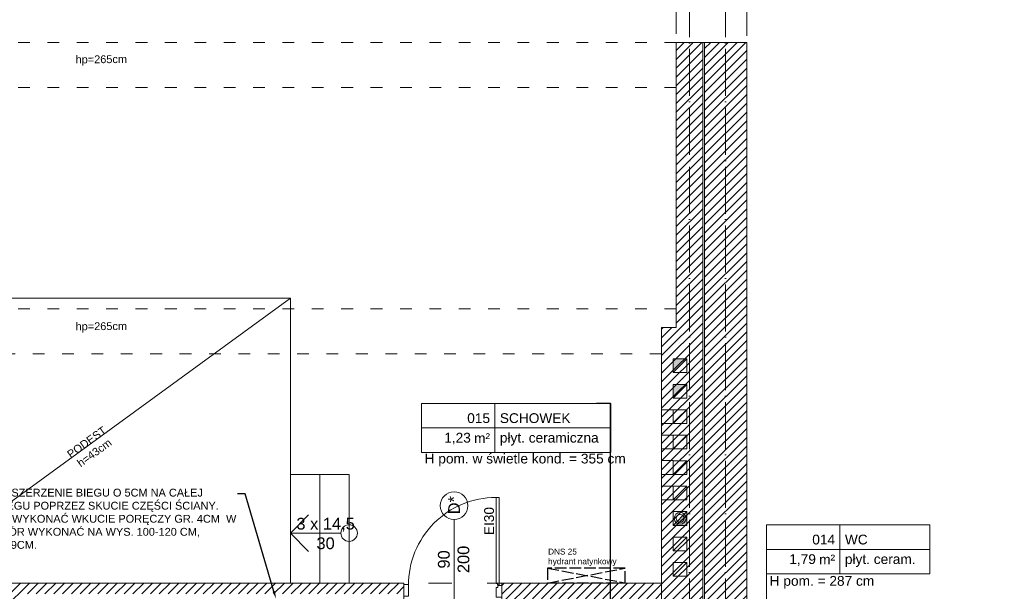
# Model space of a CAD drawing. Header units: millimetres. Extents: x 6506 to 43004, y 4581 to 25261.
# Tile 9 of 30: x 13459 to 14464, y 18456 to 19040. Entities that reach past the tile are written whole.
import ezdxf
from ezdxf import colors
from ezdxf.entities.mleader import LeaderData, LeaderLine
from ezdxf.enums import TextEntityAlignment as Align
from ezdxf.math import Vec2, Vec3

# ---------------------------------------------------------------- set-up
doc = ezdxf.new("R2010")
doc.units = ezdxf.units.MM
for name, pattern in [('ACAD_ISO02W100', [15, 12, -3]), ('ACAD_ISO03W100', [30, 12, -18]), ('ACAD_ISO04W100', [30, 24, -3, 0, -3]), ('DASHED', [19.05, 12.7, -6.35])]:
    doc.linetypes.add(name, pattern=pattern)
doc.layers.get('0').update_dxf_attribs({"color": 251, "lineweight": 5})
for name, color, linetype, lineweight in [('A_DZIAŁOWA_PROJEKTOWANE', 251, 'Continuous', 5), ('A_HATCH', 251, 'Continuous', 5), ('A_KONST_ISTNIEJĄCE', 251, 'Continuous', 5), ('A_OPISY', 251, 'Continuous', 5), ('A_OSIE KONSTRUKCYJNE', 251, 'ACAD_ISO04W100', 5), ('A_TEKST', 251, 'Continuous', 5), ('A_WIDOK', 251, 'Continuous', 5), ('A_WIDOK-NAD', 251, 'DASHED', 5), ('AA OPISY', 251, 'Continuous', 5)]:
    doc.layers.add(name, color=color, linetype=linetype, lineweight=lineweight)
doc.layers.add('A_NIEWIDOCZNE  POMOCNICZE', color=251, linetype='ACAD_ISO03W100', lineweight=5, plot=False)
doc.layers.add('A_PPOŻ', color=1, linetype='ACAD_ISO02W100', lineweight=30, true_color=0xff0000)
doc.styles.add('ARIAL', font='arial.ttf')
doc.styles.get("Standard").update_dxf_attribs({"font": 'arial.ttf'})
pattern_1 = [(45, (-1713.23, 355.087), (-4.490128, 4.490128), [])]

# ---------------------------------------------------------------- blocks, each defined once
blk = doc.blocks.new('*U22')
at = {"layer": 'AA OPISY'}
for q in [(-103.5, 18.8), (-136.6, 0), (-103.5, -18.8)]:
    blk.add_line((-85, 0), q, dxfattribs=at)
blk.add_circle((-145, 0), 8.43, dxfattribs=at)
blk = doc.blocks.new('*U35')
at = {"lineweight": 5}
for p, q in [((-75, -25), (-75, 25)), ((-75, 25), (0, 25)), ((0, 0), (0, 25)), ((0, 25), (118.2, 25)), ((118.2, 25), (118.2, -25)), ((-75, -25), (0, -25)), ((118.2, -25), (0, -25))]:
    blk.add_line(p, q, dxfattribs=at)
at = {"lineweight": 5, "ltscale": 18.5}
for p, q in [((0, 25), (0, -25)), ((-75, 0), (118.2, 0))]:
    blk.add_line(p, q, dxfattribs=at)
at = {"lineweight": 5, "ltscale": 18.5, "insert": (-5, -10.4), "char_height": 10, "attachment_point": 6, "style": 'ARIAL'}
blk.add_mtext('\\A1;m²', dxfattribs=at)
at = {"lineweight": 5, "style": 'ARIAL'}
blk.add_attdef('1NR', text='', height=10, dxfattribs=at).set_placement((-5, 5), align=Align.RIGHT)
blk.add_attdef('2POM', (5, 5), '', height=10, dxfattribs=at)
blk.add_attdef('4PL2', text='', height=10, dxfattribs=at).set_placement((-24.6, -5), align=Align.TOP_RIGHT)
blk.add_attdef('3POS', text='', height=10, dxfattribs=at).set_placement((5, -5), align=Align.TOP_LEFT)
blk = doc.blocks.new('_Dot')
at = {"color": 0, "linetype": 'ByBlock', "lineweight": -2}
blk.add_line((-0.5, 0), (-1, 0), dxfattribs=at)
at = {"color": 0, "linetype": 'ByBlock', "const_width": 0.5}
blk.add_lwpolyline([(-0.25, 0, 1), (0.25, 0, 1)], format="xyb", close=True, dxfattribs=at)
blk = doc.blocks.new('*U34')
at = {"lineweight": 5}
for p, q in [((-75, -25), (-75, 25)), ((-75, 25), (0, 25)), ((0, 0), (0, 25)), ((0, 25), (91.6, 25)), ((91.6, 25), (91.6, -25)), ((-75, -25), (0, -25)), ((91.6, -25), (0, -25))]:
    blk.add_line(p, q, dxfattribs=at)
at = {"lineweight": 5, "ltscale": 18.5}
for p, q in [((0, 25), (0, -25)), ((-75, 0), (91.6, 0))]:
    blk.add_line(p, q, dxfattribs=at)
at = {"lineweight": 5, "ltscale": 18.5, "insert": (-5, -10.4), "char_height": 10, "attachment_point": 6, "style": 'ARIAL'}
blk.add_mtext('\\A1;m²', dxfattribs=at)
at = {"lineweight": 5, "style": 'ARIAL'}
blk.add_attdef('1NR', text='', height=10, dxfattribs=at).set_placement((-5, 5), align=Align.RIGHT)
blk.add_attdef('2POM', (5, 5), '', height=10, dxfattribs=at)
blk.add_attdef('4PL2', text='', height=10, dxfattribs=at).set_placement((-24.6, -5), align=Align.TOP_RIGHT)
blk.add_attdef('3POS', text='', height=10, dxfattribs=at).set_placement((5, -5), align=Align.TOP_LEFT)
blk = doc.blocks.new('OSI')
at = {"layer": 'A_OSIE KONSTRUKCYJNE', "ltscale": 2}
for p, q in [((17182.5, 22227), (17182.5, 19966.9)), ((17219.5, 22227), (17219.5, 19966.9))]:
    blk.add_line(p, q, dxfattribs=at)
blk = doc.blocks.new('want')
at = {"layer": 'A_WIDOK'}
blk.add_line((30214.5, 14309.7), (30200.5, 14295.7), dxfattribs=at)
blk.add_lwpolyline([(30200.5, 14295.7), (30214.5, 14295.7), (30214.5, 14309.7), (30200.5, 14309.7)], close=True, dxfattribs=at)

msp = doc.modelspace()

# ---------------------------------------------------------------- hatches: boundary and pattern name
at = {"layer": 'A_HATCH'}
h = msp.add_hatch(dxfattribs=at)
h.set_pattern_fill('ANSI31', color=256, scale=2)
h.set_pattern_definition(pattern_1)
h.paths.add_polyline_path([(14201.3, 19300.7), (14129.3, 19300.7), (14129.3, 19244.7), (14201.3, 19244.7)])
h.paths.add_polyline_path([(14201.3, 19595.7), (14158.3, 19595.7), (14158.3, 19530.7), (14201.3, 19530.7)])
h.paths.add_polyline_path([(14158.3, 19595.7), (14129.3, 19595.7), (14129.3, 19530.7), (14158.3, 19530.7)])
h.paths.add_polyline_path([(14229.3, 19638.7), (14158.3, 19638.7), (14158.3, 19643.7), (13983.3, 19643.7), (13983.3, 19635.7), (13983.3, 19600.7), (14115.3, 19600.7), (14115.3, 19595.7), (14229.3, 19595.7)])
h.paths.add_polyline_path([(14510.3, 19638.7), (14466.3, 19638.7), (14466.3, 19630.7), (14466.3, 19595.7), (14510.3, 19595.7)])
h.paths.add_polyline_path([(13757.3, 19643.7), (13706.3, 19643.7), (13706.3, 19635.7), (13706.3, 19600.7), (13757.3, 19600.7)])
h.paths.add_polyline_path([(13480.3, 19643.7), (13293.3, 19643.7), (13293.3, 19527.7), (13301.3, 19527.7), (13336.3, 19527.7), (13336.3, 19600.7), (13480.3, 19600.7)])
h.paths.add_polyline_path([(13336.3, 19307.7), (13293.3, 19307.7), (13293.3, 19251.7), (13301.3, 19251.7), (13336.3, 19251.7)])
h.paths.add_polyline_path([(13336.3, 19019.7), (13293.3, 19019.7), (13293.3, 18419.7), (13336.3, 18419.7)])
h.paths.add_polyline_path([(13812.3, 18204.7), (13336.3, 18204.7), (13336.3, 18223.7), (13293.3, 18223.7), (13293.3, 18161.7), (13812.3, 18161.7), (13812.3, 18173.6)])
h.paths.add_polyline_path([(14014.3, 18204.7), (13990.3, 18204.7), (13971.3, 18204.7), (13942.3, 18204.7), (13942.3, 18161.7), (14014.3, 18161.7)])
h.paths.add_polyline_path([(14201.3, 18471.2), (14178.8, 18471.2), (14201.3, 18471.2), (14201.3, 19016.7), (14158.3, 19016.7), (14158.3, 18320.7), (14803.3, 18320.7), (14803.3, 18363.7), (14201.3, 18363.7)])
h.paths.add_polyline_path([(14114.3, 18402.7), (14136.8, 18402.7), (14114.3, 18402.7), (14114.3, 18356.7), (13971.3, 18356.7), (13971.3, 18313.7), (14156.3, 18313.7), (14156.3, 19016.7), (14129.3, 19016.7), (14129.3, 18725.7), (14114.3, 18725.7)])
h = msp.add_hatch(dxfattribs=at)
h.set_pattern_fill('ANSI31', color=256, scale=2)
h.set_pattern_definition(pattern_1)
h.paths.add_polyline_path([(14172.3, 18195.7), (14138.3, 18195.7), (14138.3, 18161.7), (14172.3, 18161.7)])
h.paths.add_polyline_path([(14114.3, 18464.7), (13951.3, 18464.7), (13951.3, 18438.7), (13971.2, 18438.7), (13981.3, 18438.7), (13981.3, 18448.7), (14114.3, 18448.7)])
h.paths.add_polyline_path([(13459.3, 18438.7), (13459.3, 18453.7), (13851.3, 18453.7), (13851.3, 18438.7), (13851.3, 18464.7), (13336.3, 18464.7), (13336.3, 18438.7)])
at = {"layer": 'A_NIEWIDOCZNE  POMOCNICZE', "ltscale": 2}
h = msp.add_hatch(color=256, dxfattribs=at)
h.dxf.hatch_style = 1
h.paths.add_polyline_path([(14140.3, 18693.7), (14126.3, 18693.7), (14126.3, 18679.7)])
h = msp.add_hatch(color=256, dxfattribs=at)
h.dxf.hatch_style = 1
h.paths.add_polyline_path([(14140.3, 18667.7), (14126.3, 18667.7), (14126.3, 18653.7)])
h = msp.add_hatch(color=256, dxfattribs=at)
h.dxf.hatch_style = 1
h.paths.add_polyline_path([(14140.3, 18537.7), (14140.3, 18523.7), (14126.3, 18523.7)])

# ---------------------------------------------------------------- linework, layer by layer
for p, q in [((13946.9, 18464.2), (13945.3, 18464.2)), ((13945.3, 18460.1), (13947.3, 18460.1)), ((13946.9, 18462.7), (13946.9, 18464.2)), ((13947.3, 18460.1), (13947.3, 18462.1))]:
    msp.add_line(p, q)
for points in [[(13948.4, 18462.7), (13948.4, 18552.1), (13945.3, 18552.1), (13945.3, 18464.2)], [(13851.3, 18451.2), (13851.3, 18463.1), (13855.9, 18463.1), (13855.9, 18451.2), (13851.3, 18451.2)], [(13947.3, 18462.1), (13951.3, 18462.1), (13951.3, 18450.2), (13945.3, 18450.2)], [(13945.3, 18460.1), (13945.3, 18450.2)], [(13946.9, 18462.7), (13948.4, 18462.7)]]:
    msp.add_lwpolyline(points)
msp.add_arc((13945.3, 18462.7), 89.4, 89.9989, 180.3548)
at = {"layer": 'A_KONST_ISTNIEJĄCE', "ltscale": 2}
for p, q in [((14129.3, 19016.7), (14201.3, 19016.7)), ((14129.3, 19016.7), (14129.3, 18725.7)), ((14156.3, 19016.7), (14156.3, 18313.7)), ((14158.3, 19016.7), (14158.3, 18320.7)), ((14201.3, 19016.7), (14201.3, 18363.7)), ((14114.3, 18356.7), (14114.3, 18725.7)), ((14114.3, 18725.7), (14129.3, 18725.7)), ((13851.3, 18464.7), (13336.3, 18464.7)), ((13851.3, 18443.7), (13851.3, 18464.7)), ((14114.3, 18464.7), (13951.3, 18464.7)), ((13951.3, 18438.7), (13951.3, 18464.7))]:
    msp.add_line(p, q, dxfattribs=at)
at = {"layer": 'A_KONST_ISTNIEJĄCE', "transparency": 33554687}
for radius in [6, 4]:
    msp.add_circle((14133.3, 18530.7), radius, dxfattribs=at)
at = {"layer": 'A_NIEWIDOCZNE  POMOCNICZE', "ltscale": 2}
msp.add_lwpolyline([(14114.3, 18464.7), (14114.3, 18725.7), (14129.3, 18725.7), (14129.3, 19595.7), (14115.3, 19595.7), (14115.3, 19600.7), (13336.3, 19600.7), (13336.3, 18464.7), (14114.3, 18464.7)], dxfattribs=at)
msp.add_lwpolyline([(14201.3, 19595.7), (14775.3, 19595.7), (14775.3, 18363.7), (14201.3, 18363.7)], close=True, dxfattribs=at)
at = {"layer": 'A_OPISY', "transparency": 33554559}
for p, q in [((13336.3, 18464.7), (13735.3, 18755.7)), ((13902.5, 18438.9), (13902.5, 18529.6))]:
    msp.add_line(p, q, dxfattribs=at)
at = {"layer": 'A_OPISY'}
msp.add_line((14221.5, 18292.3), (14221.5, 18500.8), dxfattribs=at)
at = {"layer": 'A_OPISY', "transparency": 33554559}
msp.add_circle((13902.5, 18543.7), 14.1, dxfattribs=at)
at = {"layer": 'A_PPOŻ', "transparency": 33554687}
for p, q in [((13997.8, 18464.7), (14077.3, 18479.9)), ((13997.8, 18479.9), (14077.3, 18464.9))]:
    msp.add_line(p, q, dxfattribs=at)
msp.add_lwpolyline([(13997.8, 18464.9), (14077.3, 18464.9), (14077.3, 18479.9), (13997.8, 18479.9)], close=True, dxfattribs=at)
at = {"layer": 'A_WIDOK', "transparency": 33554559}
for p, q in [((14126.3, 18641.7), (14114.3, 18641.7)), ((14126.3, 18627.7), (14114.3, 18627.7)), ((14126.3, 18615.7), (14114.3, 18615.7)), ((14126.3, 18601.7), (14114.3, 18601.7)), ((14126.3, 18589.7), (14114.3, 18589.7)), ((14126.3, 18575.7), (14114.3, 18575.7)), ((14126.3, 18563.7), (14114.3, 18563.7)), ((14126.3, 18549.7), (14114.3, 18549.7))]:
    msp.add_line(p, q, dxfattribs=at)
at = {"layer": 'A_WIDOK', "ltscale": 2}
for p, q in [((13765.3, 18575.7), (13735.3, 18575.7)), ((13765.3, 18464.7), (13765.3, 18575.7)), ((13795.3, 18575.7), (13765.3, 18575.7)), ((13795.3, 18464.7), (13795.3, 18575.7)), ((13735.3, 18464.7), (13765.3, 18464.7))]:
    msp.add_line(p, q, dxfattribs=at)
msp.add_lwpolyline([(13336.3, 18755.7), (13735.3, 18755.7), (13735.3, 18464.7)], dxfattribs=at)
at = {"layer": 'A_WIDOK-NAD', "ltscale": 2}
for p, q in [((14129.3, 19244.7), (14129.3, 19016.7)), ((14201.3, 19244.7), (14201.3, 19016.7))]:
    msp.add_line(p, q, dxfattribs=at)
at = {"layer": 'A_WIDOK-NAD', "linetype": 'ACAD_ISO03W100'}
for p, q in [((14129.3, 19016.7), (13336.3, 19016.7)), ((14129.3, 18970.7), (13336.3, 18970.7)), ((14129.3, 18744.7), (13336.3, 18744.7)), ((14114.3, 18698.7), (13336.3, 18698.7))]:
    msp.add_line(p, q, dxfattribs=at)

# ---------------------------------------------------------------- block references
at = {"layer": 'A_KONST_ISTNIEJĄCE', "transparency": 33554687, "rotation": 180}
for p in [(44340.7, 32989.3), (44340.7, 32989.3), (44340.7, 32963.3), (44340.7, 32963.3), (44340.7, 32937.3), (44340.7, 32911.3), (44340.7, 32885.3), (44340.7, 32859.3), (44340.7, 32833.3), (44340.7, 32833.3), (44340.7, 32807.3), (44340.7, 32781.3)]:
    msp.add_blockref('want', p, dxfattribs=at)
at = {"layer": 'A_OPISY'}
for name, p, values in [('*U35', (13944.2, 18623.1), {'1NR': '015', '2POM': 'SCHOWEK', '3POS': 'płyt. ceramiczna', '4PL2': '1,23'}), ('*U34', (14296.5, 18499.1), {'1NR': '014', '2POM': 'WC', '3POS': 'płyt. ceram.', '4PL2': '1,79'})]:
    msp.add_blockref(name, p, dxfattribs=at).add_auto_attribs(values)
at = {"layer": 'A_OPISY', "transparency": 33554559, "rotation": 180}
msp.add_blockref('*U22', (13650.3, 18515.7), dxfattribs=at)
at = {"layer": 'A_OSIE KONSTRUKCYJNE'}
msp.add_blockref('OSI', (-3039.8, -2375.5), dxfattribs=at)

# ---------------------------------------------------------------- texts
at = {"layer": 'A_OPISY', "transparency": 33554559, "attachment_point": 5}
for s, insert, char_height, rotation in [('hp=265cm', (13542.3, 18998.4), 8, 0.4248), ('hp=265cm', (13542.3, 18725.8), 8, 0.4248), ('PODEST\\Ph=43cm', (13531.3, 18603.1), 8, 35.857), ('D*', (13902.4, 18544.2), 12, 90), ('90\\P200', (13902.1, 18488.8), 12, 90)]:
    msp.add_mtext_dynamic_manual_height_columns(s, width=44.391, gutter_width=12.5, heights=[0], dxfattribs=dict(at, insert=insert, char_height=char_height, rotation=rotation))
at = {"layer": 'A_OPISY', "char_height": 10, "attachment_point": 1}
for s, insert in [('H pom. w świetle kond. = 355 cm', (13872.4, 18596.8)), ('H pom. = 287 cm', (14224.7, 18471.9))]:
    msp.add_mtext_dynamic_manual_height_columns(s, width=254.354, gutter_width=0, heights=[12.8], dxfattribs=dict(at, insert=insert))
at = {"layer": 'A_PPOŻ', "linetype": 'ACAD_ISO03W100', "ltscale": 2}
note = msp.add_mtext_dynamic_manual_height_columns('EI30\\P', width=254.354, gutter_width=0, heights=[12.8, 0], dxfattribs=dict(at, insert=(13933.2, 18513.6), char_height=10, attachment_point=1, rotation=90))
at = {"layer": 'A_PPOŻ', "transparency": 33554687, "insert": (13998.5, 18499.8), "char_height": 6, "attachment_point": 1}
msp.add_mtext_dynamic_manual_height_columns('DNS 25\\Phydrant natynkowy', width=93.285, gutter_width=12.5, heights=[0], dxfattribs=at)
at = {"layer": 'A_TEKST', "transparency": 33554559, "insert": (13771.3, 18515.2), "char_height": 12, "attachment_point": 5}
msp.add_mtext_dynamic_manual_height_columns('3 x 14,5\\P30', width=91.397, gutter_width=12.5, heights=[39.9], dxfattribs=at)

# ---------------------------------------------------------------- leaders
at = {"layer": 'A_DZIAŁOWA_PROJEKTOWANE', "ltscale": 2}
ml = msp.add_multileader_mtext('Standard', dxfattribs=at)
ml.set_content('WYKONAĆ POSZERZENIE BIEGU O 5CM NA CAŁEJ DŁUGOŚCI BIEGU POPRZEZ SKUCIE CZĘŚCI ŚCIANY. \\PDODATKOWO WYKONAĆ WKUCIE PORĘCZY GR. 4CM  W ŚCIANĘ, OTWÓR WYKONAĆ NA WYS. 100-120 CM, GŁĘBOKOŚCI 9CM.', color=256)
ml.set_leader_properties()
ml.build(insert=Vec2(0, 0))
ml.multileader.update_dxf_attribs({"arrow_head_size": 8})
ctx = ml.context
ctx.base_point, ctx.char_height, ctx.arrow_head_size, ctx.plane_origin = Vec3(13371.5, 18555.8), 8, 8, Vec3(13905.1, 18457.7)
notes = []
notes.append((ctx, [(0, (1, 1, 0), (13689.2, 18555.8), (-1, 0), 8, [(0, [(13720.7, 18448.5)], 0, [])])]))
ctx.mtext.insert, ctx.mtext.width, ctx.mtext.defined_height, ctx.mtext.flow_direction = Vec3(13373.5, 18561), 309.191, 68.7, 5
at = {"layer": 'A_OPISY'}
ml = msp.add_multileader_mtext('Standard', dxfattribs=at)
ml.set_content('', color=256)
ml.set_leader_properties()
ml.set_arrow_properties(name='DOT')
ml.build(insert=Vec2(0, 0))
ml.multileader.update_dxf_attribs({"arrow_head_size": 6})
ctx = ml.context
ctx.base_point, ctx.arrow_head_size, ctx.plane_origin = Vec3(14043.8, 18648.1), 6, Vec3(14264.3, 19115.8)
ctx.text_align_type = 2
notes.append((ctx, [(0, (1, 1, 0), (14062.3, 18648.1), (-1, 0), 14.5, [(0, [(14062.3, 18416)], 0, [])])]))
ctx.mtext.insert, ctx.mtext.rotation, ctx.mtext.alignment, ctx.mtext.flow_direction = Vec3(14045.8, 18650.1), 6.283185, 3, 5
for ctx, leaders in notes:
    for number, flags, end, landing, length, lines in leaders:
        leader = LeaderData()
        leader.index, (leader.has_last_leader_line, leader.has_dogleg_vector, leader.attachment_direction) = number, flags
        leader.last_leader_point, leader.dogleg_vector, leader.dogleg_length = Vec3(end), Vec3(landing), length
        for number, points, colour, breaks in lines:
            line = LeaderLine()
            line.index, line.vertices, line.color, line.breaks = number, Vec3.list(points), colors.encode_raw_color(colour), breaks
            leader.lines.append(line)
        ctx.leaders.append(leader)

doc.saveas('drawing.dxf')
